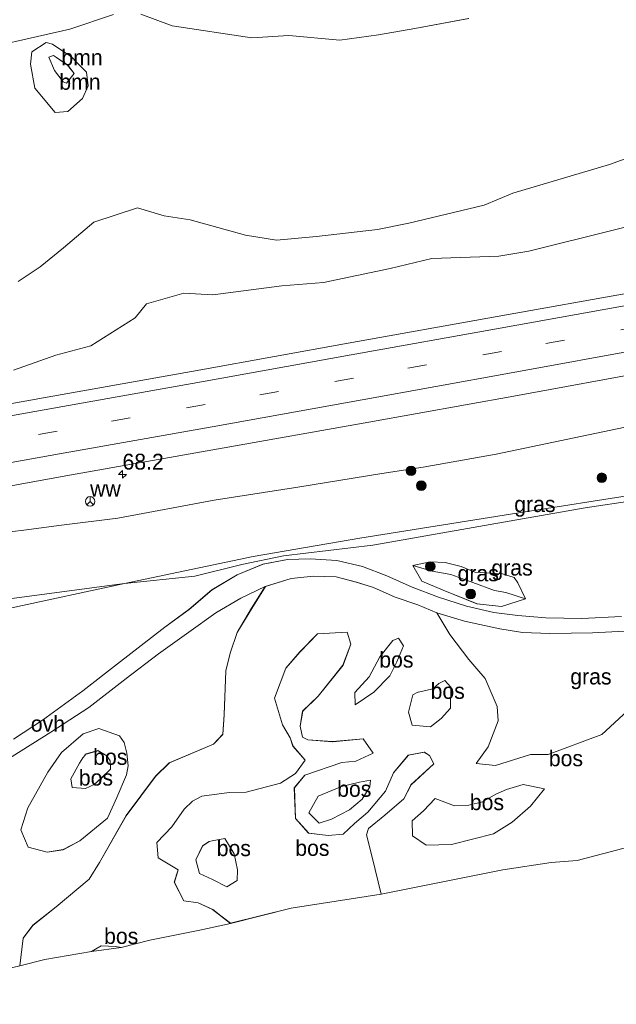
# Model space of a CAD drawing. Header units: millimetres. Extents: x 180000 to 190000, y 466229 to 468626.
# Tile 14 of 202: x 180432 to 180526, y 467572 to 467727. Entities that reach past the tile are written whole.
import ezdxf
from ezdxf.enums import TextEntityAlignment as Align

# ---------------------------------------------------------------- set-up
doc = ezdxf.new("R2010")
doc.units = ezdxf.units.MM
doc.linetypes.add('39strp', pattern=[12, 3, -9])
for name, color, linetype, lineweight in [('af-bs-rasterhekwerk', 8, 'hekwerk', 18), ('as-bs-kilometr', 13, 'Continuous', 18), ('bp-b5-boom', 93, 'Continuous', 18), ('bp-b5-bos', 93, 'Continuous', 18), ('bp-b5-grasland', 93, 'Continuous', 18), ('bp-bs-boom', 93, 'Continuous', 18), ('bw-bs-rona', 8, 'Continuous', 18), ('gw-bs-kruinlijn', 93, 'Continuous', 18), ('gw-bs-teenlijn', 93, 'Continuous', 18), ('kd-bs-opnamedtmgrens', 173, 'Continuous', 18), ('mk-bs-39streep 0.15', 8, '39strp', 18), ('mk-bs-streep 0.15', 8, 'Continuous', 18), ('vh-b5-verh_soort', 8, 'Continuous', 18)]:
    doc.layers.add(name, color=color, linetype=linetype, lineweight=lineweight)
doc.styles.add('rtw_iso', font='iso-rtw.shx')
doc.linetypes.add('hekwerk', pattern='A,7,-1.5,[1,RTW.shx,S=0.75,R=0,X=0,Y=0],-1.5', length=10)

# ---------------------------------------------------------------- blocks, each defined once
blk = doc.blocks.new('wegwijzer')
for q in [(-0.53, -0.53), (0, 0.75), (0.53, -0.53)]:
    blk.add_line((0, 0), q)
blk.add_circle((0, 0), 0.75)
blk = doc.blocks.new('dtbattr')
at = {"style": 'rtw_iso'}
blk.add_attdef('TAG', (0.59, 0.87), '', height=2.5, dxfattribs=at)
blk = doc.blocks.new('dtbattr-r')
at = {"style": 'rtw_iso'}
blk.add_attdef('TAG', text='', height=2.5, dxfattribs=at).set_placement((0, 0), align=Align.MIDDLE_CENTER)
blk = doc.blocks.new('d33az_ACAD_1_FMEBLOCK5')
at = {"layer": 'bp-b5-bos'}
for points in [[(51.63, 12.72, 29.71), (51.42, 9.62, 29.72), (49.91, 8.05, 29.7), (42.97, 5.11, 29.29), (40.79, 3, 29.23), (36.18, -3.2, 29.56), (31.95, -10.56, 29.81), (30.34, -13.23, 29.83), (25.16, -17.56, 29.95), (21.44, -20.48, 30.11), (19.93, -22.49, 30.44), (19.39, -26.88, 30.65), (14.28, -28.09, 30.37), (9.94, -28.88, 30.67), (8.55, -27.18, 30.35), (7.19, -24.95, 30.24), (5.58, -23.08, 30.1), (2.07, -23.06, 30.08), (-0.52, -23.31, 30.09), (-2.78, -24.72, 30.08), (-3.24, -28.73, 30.09), (-2.82, -31.43, 30.2), (-10.2, -32.93, 30.09), (-10.74, -30.81, 30.08), (-11.63, -28.32, 30.04), (-13.45, -26.12, 30.02), (-16.93, -25.34, 29.82), (-19.86, -24.53, 29.8), (-23.75, -25.02, 29.84), (-28.17, -25.2, 29.85), (-32.59, -25.98, 29.85), (-36.16, -26.37, 29.94), (-39.76, -27.09, 29.97), (-42.41, -27.06, 29.89), (-46.07, -25.05, 29.88), (-49.43, -23.45, 29.91), (-54.45, -23.74, 29.99), (-56.79, -24.55, 30.04), (-58.1, -18.74, 29.79), (-56.72, -17.31, 29.76), (-54.63, -15.53, 29.76), (-52.17, -13.86, 29.77), (-49.48, -12.58, 29.78), (-46.36, -11.61, 29.79), (-43.06, -10.86, 29.79), (-37.19, -9.82, 29.83), (-33.05, -9.14, 29.82), (-27.81, -8.15, 29.65), (-21.58, -6.82, 29.59), (-14.51, -5.39, 29.45), (-6.02, -3.55, 29.36), (0.2, -1.95, 29.29), (5.32, -0.16, 29.12), (9.32, 1.5, 29.13), (13.7, 3.65, 29.15), (18.2, 6.14, 29.12), (24.3, 9.96, 28.87), (30.26, 13.87, 28.75), (36.19, 18.44, 28.75), (41.29, 22.29, 28.84), (46.03, 25.75, 28.79), (50.3, 28.75, 28.8), (54.25, 31.08, 28.77), (58.1, 32.93, 28.83), (55.94, 29.49, 28.56), (53.66, 25.65, 28.74), (52.55, 22.42, 28.87), (51.9, 19.62, 29.12)], [(19.57, -5.43, 29.37), (20.75, -8.15, 29.48), (23.73, -8.97, 29.43), (26.23, -8.56, 29.48), (28.87, -7.16, 29.47), (33.22, -3.57, 29.44), (34.72, -0.34, 29.42), (36.24, 3.22, 29.3), (36.5, 4.68, 29.35), (36.27, 6.63, 29.22), (35.87, 8.32, 29.02), (35.1, 9.37, 28.88), (31.88, 10.56, 28.82), (29.41, 9.69, 28.9), (25.97, 6.74, 29.03), (23.85, 3.67, 29.14), (20.67, -1.96, 29.24)], [(-3.2, -8.89, 29.3), (-7.96, -7.63, 29.23), (-12.45, -7.63, 29.23), (-15.09, -9.03, 29.45), (-18.35, -11.17, 29.56), (-20.22, -12.92, 29.64), (-19.96, -17.74, 29.97), (-18.53, -20.42, 30.02), (-16.79, -22.73, 30.01), (-13.96, -23.3, 29.9), (-10.26, -21.92, 29.9), (-7.25, -20.69, 29.9), (-3.48, -21.7, 30), (-0.37, -22.69, 30.11), (2.1, -22.61, 30.16), (6.18, -20.84, 29.93), (6.51, -19.57, 29.79), (6.05, -17.3, 29.72), (4.79, -15.74, 29.67), (1.93, -13.17, 29.43), (0.18, -11.43, 29.36)]]:
    blk.add_polyline3d(points, close=True, dxfattribs=at)
blk = doc.blocks.new('d33az_ACAD_1_FMEBLOCK6')
at = {"layer": 'bp-b5-bos'}
for points in [[(-10.96, 24.92, 29.15), (-8.89, 21.54, 29.12), (-5.93, 17.6, 29.31), (-4.64, 16.12, 29.4), (-3.33, 14.59, 29.47), (-1.47, 10.18, 29.24), (-1.28, 7.91, 29.32), (-2.88, 3.81, 29.48), (-4.75, 1.17, 29.53), (-1.7, 0.86, 29.5), (3.79, 2.59, 29.43), (6.57, 2.58, 29.58), (15.05, 5.74, 29.36), (21.84, 11.98, 29.04), (24.4, 14.52, 28.93), (26.92, 16.08, 28.92), (32.19, 16.41, 29.09), (34.77, 15.69, 29.09), (39.24, 17.14, 29.1), (45.69, 18.74, 29.15), (49.66, 19.33, 29.12), (52.66, 19.15, 29.07), (56.63, 16.98, 29.32), (59.28, 14.74, 29.34), (61.94, 13.17, 29.22), (66.74, 10.35, 29.42), (70.41, 8.61, 29.52), (74.7, 4.28, 29.32), (76.69, 1.41, 29.26), (76.41, -0.06, 29.27), (74.09, 0.61, 30.02), (69.41, 1.68, 30.55), (65.23, 1.75, 31.13), (63.03, 1.85, 31.76), (61.27, 2.2, 32.01), (58.4, 3.34, 33.12), (56.58, 3.63, 33.53), (54.51, 3.61, 33.7), (51.78, 5.49, 33.95), (49.29, 7, 34.17), (45.72, 8.15, 34.38), (41.61, 7.92, 34.54), (35.3, 5.84, 35.95), (33.58, 4.45, 36.42), (31.55, 3.09, 35.8), (29.46, 2.22, 35.64), (26.62, 0.6, 35.45), (25.17, -0.91, 35.76), (24.48, -4.31, 36.51), (22.28, -5.71, 36.69), (19.49, -7.92, 36.81), (18.84, -9.4, 36.92), (20, -9.62, 37.41), (20.77, -9.96, 37.79), (22.36, -11.12, 38.18), (19.33, -11.93, 37), (11.17, -14.12, 33.88), (7.05, -14.41, 33.76), (-0.56, -15.57, 32.33), (-19.73, -19.42, 34.23), (-21.16, -13.6, 32.61), (-22.05, -10.08, 32.43), (-21.72, -9.08, 32.33), (-19.17, -6.98, 32.18), (-16.16, -4.37, 32.2), (-15.03, -2.17, 31.85), (-11.42, 1.13, 31.44), (-12.09, 2.45, 31.33), (-12.92, 2.95, 31.26), (-15.45, 2.48, 31.54), (-17.79, -0.3, 32.06), (-19.07, -3.19, 32.32), (-21.85, -6.48, 32.15), (-23.94, -8.3, 32.61), (-25.73, -9.98, 32.88), (-28.09, -10.19, 33.09), (-31.15, -9.78, 33.2), (-33.23, -7.48, 33.13), (-33.41, -2.65, 33.15), (-31.74, -0.66, 33), (-25.94, 1.32, 32.88), (-23.71, 1.53, 32.55), (-20.97, 2.83, 32.24), (-22.55, 5.05, 31.95), (-27.37, 4.62, 31.78), (-31.28, 4.89, 31.74), (-32.14, 5.34, 31.75), (-32.48, 7.08, 31.83), (-32.1, 9.44, 31.91), (-29.66, 11.8, 31.91), (-25.74, 16.67, 31.96), (-24.53, 19.99, 32.02), (-25.1, 21.91, 31.99), (-29.75, 21.6, 32.25), (-32.52, 18.8, 32.35), (-34.76, 16.19, 32.42), (-36.54, 11.47, 32.28), (-35.29, 7.29, 31.73), (-34.08, 5.24, 31.69), (-33.62, 3.91, 32.12), (-31.69, 1.72, 32.78), (-33.23, -0.39, 33.15), (-35.6, -1.9, 33.12), (-40.99, -3.36, 32.59), (-43.68, -3.39, 32.42), (-47.97, -3.96, 32.35), (-49.48, -4.77, 32.45), (-50.79, -6.01, 32.64), (-52.7, -8.82, 32.44), (-55.1, -11.29, 32.24), (-54.89, -13.7, 32.31), (-51.74, -15.6, 32.56), (-52.32, -17.51, 32.67), (-50.82, -20.48, 32.69), (-48.56, -20.8, 32.69), (-46.28, -21.83, 32.68), (-43.46, -24.02, 32.68), (-48.29, -25.08, 31.83), (-56.17, -26.69, 31.84), (-60.7, -27.81, 33.1), (-61.55, -27.64, 33.16), (-63.84, -27.58, 33.38), (-65.37, -28.44, 33.49), (-72.72, -29.72, 31.45), (-76.69, -30.72, 30.65), (-76.15, -26.33, 30.44), (-74.64, -24.33, 30.11), (-70.93, -21.4, 29.95), (-65.75, -17.07, 29.83), (-64.13, -14.4, 29.81), (-59.91, -7.05, 29.56), (-55.29, -0.85, 29.23), (-53.11, 1.27, 29.29), (-46.17, 4.21, 29.7), (-44.66, 5.77, 29.72), (-44.45, 8.87, 29.71), (-44.19, 15.78, 29.12), (-43.54, 18.57, 28.87), (-42.43, 21.81, 28.74), (-40.14, 25.64, 28.56), (-37.98, 29.09, 28.83), (-33.92, 30.33, 28.79), (-30.39, 30.72, 28.79), (-26.85, 30.6, 28.76), (-23.64, 29.79, 28.79), (-20.92, 28.93, 28.86), (-17.55, 27.42, 28.97), (-13.94, 26.18, 29.15)], [(-23.86, 12.38, 30.1), (-23.83, 10.45, 30.07), (-20.87, 12.43, 30.05), (-18.38, 14.98, 29.97), (-17.25, 17.2, 29.94), (-16.2, 19.74, 29.84), (-17, 20.93, 29.84), (-17.87, 20.56, 29.77), (-19.93, 17.98, 29.96), (-21.63, 14.82, 30.11)], [(-14.74, 12, 32.11), (-15.4, 9.27, 32.12), (-14.83, 7.21, 32.11), (-11.94, 6.97, 32.07), (-10.29, 8.26, 32.02), (-8.82, 9.92, 31.98), (-8.73, 13.2, 31.79), (-9.71, 14.27, 31.63), (-10.67, 13.78, 31.64), (-11.6, 12.96, 31.7), (-12.71, 12.68, 31.7), (-13.91, 12.45, 31.7), (-13.98, 12.41, 31.7)], [(-31.12, -6.6, 32.03), (-29.48, -8.21, 32.1), (-27.58, -7.59, 31.91), (-24.7, -6.11, 31.7), (-22.75, -4.43, 31.51), (-21.53, -2.49, 31.48), (-21.39, -1.43, 31.4), (-23.14, -1.75, 31.47), (-25.98, -2.44, 31.61), (-29.66, -3.98, 31.75)], [(-1.65, -3.65, 30.54), (-3.75, -4.85, 30.49), (-5.92, -5.37, 30.54), (-8.18, -5.49, 30.55), (-11.2, -4.32, 30.86), (-13.04, -6.29, 30.93), (-14.84, -7.88, 31.01), (-14.8, -10.22, 31.07), (-12.64, -11.68, 31.06), (-8.64, -11.6, 30.57), (-2.02, -9.9, 30.41), (0.93, -8.09, 30.48), (3.8, -5.54, 30.57), (6, -2.81, 30.75), (2.65, -2.15, 30.63), (0.01, -2.93, 30.62)]]:
    blk.add_polyline3d(points, close=True, dxfattribs=at)
blk = doc.blocks.new('d33az_ACAD_1_FMEBLOCK19')
at = {"layer": 'bp-b5-bos'}
for points in [[(1.98, 5.95, 31.74), (5.89, 5.68, 31.78), (10.71, 6.1, 31.95), (12.3, 3.88, 32.24), (9.55, 2.58, 32.55), (7.32, 2.38, 32.88), (1.53, 0.39, 33), (-0.15, -1.59, 33.15), (0.03, -6.43, 33.13), (2.11, -8.73, 33.2), (5.17, -9.13, 33.09), (7.53, -8.93, 32.88), (9.32, -7.24, 32.61), (11.41, -5.42, 32.15), (14.2, -2.13, 32.32), (15.47, 0.76, 32.06), (17.81, 3.54, 31.54), (20.34, 4, 31.26), (21.18, 3.51, 31.33), (21.84, 2.18, 31.44), (18.23, -1.12, 31.85), (17.1, -3.32, 32.2), (14.09, -5.93, 32.18), (11.54, -8.03, 32.33), (11.21, -9.02, 32.43), (12.1, -12.55, 32.61), (13.54, -18.36, 34.23), (-0.66, -20.58, 34.72), (-10.19, -22.96, 32.68), (-13.02, -20.77, 32.68), (-15.3, -19.74, 32.69), (-17.56, -19.43, 32.69), (-19.06, -16.46, 32.67), (-18.48, -14.55, 32.56), (-21.63, -12.64, 32.31), (-21.84, -10.23, 32.24), (-19.44, -7.76, 32.44), (-17.52, -4.96, 32.64), (-16.22, -3.72, 32.45), (-14.71, -2.91, 32.35), (-10.42, -2.33, 32.42), (-7.73, -2.31, 32.59), (-2.33, -0.85, 33.12), (0.03, 0.67, 33.15), (1.57, 2.77, 32.78), (-0.36, 4.96, 32.12), (-0.82, 6.3, 31.69), (-2.03, 8.34, 31.73), (-3.28, 12.52, 32.28), (-1.5, 17.25, 32.42), (0.74, 19.85, 32.35), (3.51, 22.65, 32.25), (8.16, 22.96, 31.99), (8.74, 21.04, 32.02), (7.52, 17.72, 31.96), (3.6, 12.86, 31.91), (1.16, 10.5, 31.91), (0.79, 8.13, 31.83), (1.13, 6.39, 31.75)], [(-13.07, -16.03, 32.2), (-10.79, -17.22, 32.2), (-9.17, -16.21, 32.25), (-9.1, -14.55, 32.28), (-9.61, -12.02, 32.3), (-11.12, -9.58, 32.32), (-13.08, -9.98, 32.32), (-13.55, -10.07, 32.32), (-14.6, -10.77, 32.3), (-15.67, -12.94, 32.27), (-15.1, -15.11, 32.23)]]:
    blk.add_polyline3d(points, close=True, dxfattribs=at)
blk = doc.blocks.new('d33az_ACAD_1_FMEBLOCK41')
at = {"layer": 'bp-b5-bos'}
for points in [[(7.83, 7.53, 29.02), (8.23, 5.84, 29.22), (8.46, 3.89, 29.35), (8.21, 2.42, 29.3), (6.69, -1.13, 29.42), (5.18, -4.36, 29.44), (0.83, -7.96, 29.47), (-1.81, -9.36, 29.48), (-4.3, -9.76, 29.43), (-7.28, -8.94, 29.48), (-8.46, -6.22, 29.37), (-7.37, -2.75, 29.24), (-4.19, 2.88, 29.14), (-2.06, 5.95, 29.03), (1.38, 8.9, 28.9), (3.85, 9.76, 28.82), (7.07, 8.58, 28.88)], [(-0.38, 0.47, 30.44), (1.72, 0.29, 30.44), (3.09, 0.94, 30.44), (4.27, 1.95, 30.45), (5.67, 3.32, 30.45), (5.6, 4.67, 30.45), (5.07, 5.46, 30.45), (3.65, 6.26, 30.46), (1.69, 5.68, 30.41), (1.66, 5.56, 30.41), (1.3, 5.11, 30.41), (0.8, 4.27, 30.41), (-0.59, 1.8, 30.42)]]:
    blk.add_polyline3d(points, close=True, dxfattribs=at)
blk = doc.blocks.new('d33az_ACAD_1_FMEBLOCK42')
at = {"layer": 'bp-b5-grasland'}
for points in [[(-25.9, -6.81, 29.27), (-32.14, -7.13, 29.32), (-37.83, -7.03, 29.36), (-42.22, -6.68, 29.27), (-46, -6.16, 29.23), (-50.3, -5.18, 29.16), (-54.74, -3.76, 29.17), (-58.91, -2.19, 29.16), (-62.9, -0.41, 28.97), (-66.7, 1.05, 28.92), (-70.78, 1.99, 28.9), (-74.95, 2.3, 28.88), (-78.56, 2.16, 28.87), (-82.4, 1.43, 28.87), (-86.48, -0.24, 28.86), (-90.44, -2.62, 28.83), (-94.06, -5.69, 28.78), (-97.87, -8.51, 28.72), (-101.59, -11.4, 28.71), (-105.35, -14.26, 28.66), (-110.79, -18.51, 28.76), (-117.17, -23.16, 28.8), (-121.73, -26.15, 28.94)], [(-122.22, -5.48, 28.67), (-104.23, -1.63, 28.81), (-93.13, -0.44, 28.67), (-85.72, 1.37, 28.68), (-79.16, 2.76, 28.73), (-65.09, 4.41, 28.7), (-47.49, 7.53, 29.03), (-31.64, 10.31, 29.22), (-23.89, 11.47, 29.06), (-16.41, 12.1, 29.01), (-9.95, 12.78, 29.02), (-3.95, 13.59, 29.23), (5.7, 15.5, 29.18), (14.98, 17.19, 29.1), (21.63, 19.45, 29.22), (45.63, 23.19, 29.33), (68.66, 26.65, 29.39), (87.78, 29.73, 28.97)]]:
    blk.add_polyline3d(points, dxfattribs=at)
blk.add_polyline3d([(-48.67, -4.83, 29.28), (-44.83, -5.23, 29.42), (-41.03, -4.02, 29.55), (-42.22, -1.53, 29.5), (-42.82, -0.66, 29.49), (-44.65, -0.11, 29.52), (-49.02, 0.15, 29.35), (-51.19, 1.06, 29.2), (-53.66, 1.69, 29.08), (-56.07, 1.8, 29), (-58.77, 1.22, 28.97), (-57.35, -1.25, 29.19), (-54.02, -2.67, 29.19)], close=True, dxfattribs=at)
blk = doc.blocks.new('d33az_ACAD_1_FMEBLOCK134')
at = {"layer": 'bp-b5-boom'}
for points in [[(3.64, -14.48, 28.92), (-1.47, -16.28, 28.82), (-16.72, -20.79, 28.76), (-21.21, -22.71, 28.79), (-33.09, -25.54, 28.79), (-38.06, -26.52, 28.78), (-47.63, -27.63, 28.74), (-53.94, -28.24, 28.7), (-58.85, -27.46, 28.67), (-67.54, -25.03, 28.58), (-71.65, -24.4, 28.55), (-75.85, -23.12, 28.5), (-82.75, -25.41, 28.46), (-87.52, -29.44, 28.4), (-91.2, -32.45, 28.54), (-94.67, -34.74, 28.62)], [(-100.22, 1.93, 28.54), (-90.47, 4.13, 28.65), (-86.55, 5.02, 28.72), (-79.66, 7.35, 28.62)], [(-75.34, 7.4, 28.68), (-70.39, 5.54, 28.7), (-57.82, 3.67, 28.75), (-51.99, 4.06, 28.82), (-43.97, 3.28, 28.82), (-37.9, 4.13, 28.85), (-32.18, 5.13, 28.82), (-23.68, 6.7, 28.83)]]:
    blk.add_polyline3d(points, dxfattribs=at)
blk.add_polyline3d([(-92.73, -0.46, 28.59), (-92.04, -4.27, 28.57), (-88.84, -8.11, 28.51), (-86.86, -7.96, 28.52), (-84.54, -5.9, 28.52), (-83.65, -3.87, 28.51), (-83.89, -1.74, 28.5), (-85.44, -0.23, 28.5), (-86.29, 0.67, 28.5), (-87.63, 1.57, 28.51), (-89.25, 2.65, 28.51), (-90.28, 2.91, 28.57), (-92.54, 1.48, 28.57)], close=True, dxfattribs=at)
blk = doc.blocks.new('d33az_ACAD_1_FMEBLOCK136')
at = {"layer": 'bp-b5-boom'}
for points in [[(0.56, 4.17, 28.51), (1.9, 3.27, 28.5), (2.75, 2.37, 28.5), (4.3, 0.86, 28.5), (4.54, -1.27, 28.51), (3.65, -3.3, 28.52), (1.32, -5.36, 28.52), (-0.66, -5.51, 28.51), (-3.85, -1.67, 28.57), (-4.54, 2.14, 28.59), (-4.35, 4.08, 28.57), (-2.09, 5.51, 28.57), (-1.06, 5.25, 28.51)], [(0.61, -0.64, 29.05), (1.13, -0.86, 29.06), (2.33, 0.64, 28.98), (1.31, 1.98, 28.94), (-0.43, 3.16, 28.91), (-0.9, 3.51, 28.92), (-1.67, 3.23, 28.89), (-0.78, 1.11, 29.01)]]:
    blk.add_polyline3d(points, close=True, dxfattribs=at)
blk = doc.blocks.new('boom')
blk.add_hatch(color=256).paths.add_polyline_path([(-0.75, 0, 1), (0.75, 0, 1)])
blk.add_circle((0, 0), 0.75)
blk = doc.blocks.new('hecto')
for p, q in [((0, 0.625), (-0.625, 0)), ((0, -0.625), (0, 0.625)), ((-0.625, 0), (0.625, 0)), ((0.625, 0), (0, -0.625))]:
    blk.add_line(p, q)

msp = doc.modelspace()

# ---------------------------------------------------------------- linework, layer by layer
at = {"layer": 'af-bs-rasterhekwerk'}
msp.add_polyline3d([(180724.87, 467682.72, 29.44), (180715.76, 467681.26, 29.55), (180700.52, 467678.96, 29.53), (180677.26, 467675.36, 29.58), (180651.81, 467671.52, 29.5), (180644.9, 467670.43, 29.11), (180640.87, 467669.88, 28.97), (180621.74, 467666.79, 29.39), (180598.71, 467663.34, 29.33), (180574.72, 467659.59, 29.22), (180552.96, 467656.27, 29.41), (180530.77, 467652.76, 29.16), (180509.99, 467649.51, 29.33), (180485.96, 467645.67, 28.81), (180469.11, 467642.78, 28.74), (180448.85, 467638.51, 28.81), (180430.86, 467634.66, 28.67), (180413.99, 467631.33, 28.48), (180391.45, 467626.5, 28.42), (180371.74, 467622.25, 28.61), (180358.03, 467619.34, 29.48), (180355.11, 467618.75, 29.59)], dxfattribs=at)
at = {"layer": 'bp-b5-boom'}
for points in [[(180503.1, 467727.58, 28.83), (180494.59, 467726.01, 28.82), (180488.87, 467725.01, 28.85), (180482.8, 467724.16, 28.82), (180474.78, 467724.94, 28.82), (180468.95, 467724.55, 28.75), (180456.38, 467726.42, 28.7), (180451.44, 467728.28, 28.68)], [(180447.11, 467728.23, 28.62), (180440.22, 467725.9, 28.72), (180436.3, 467725.01, 28.65), (180426.55, 467722.81, 28.54)], [(180432.1, 467686.14, 28.62), (180435.57, 467688.43, 28.54), (180439.25, 467691.44, 28.4), (180444.02, 467695.47, 28.46), (180450.92, 467697.76, 28.5), (180455.12, 467696.48, 28.55), (180459.23, 467695.85, 28.58), (180467.92, 467693.42, 28.67), (180472.83, 467692.64, 28.7), (180479.14, 467693.25, 28.74), (180488.71, 467694.36, 28.78), (180493.68, 467695.34, 28.79), (180505.56, 467698.17, 28.79), (180510.05, 467700.09, 28.76), (180525.3, 467704.6, 28.82), (180530.41, 467706.4, 28.92)], [(180541.09, 467697.99, 29.75), (180525.89, 467694.23, 29.73), (180512.56, 467690.9, 29.83), (180507.87, 467690.15, 29.79), (180497.31, 467689.75, 29.66), (180490.71, 467688.2, 29.62), (180480.2, 467686, 29.61), (180473.67, 467685.44, 29.63), (180462.76, 467684.05, 29.69), (180458.21, 467684.29, 29.67), (180452.32, 467682.62, 29.67), (180450.54, 467680.41, 29.73), (180443.56, 467676, 29.69), (180438.05, 467674.51, 29.69), (180431.35, 467672.15, 29.72)]]:
    msp.add_polyline3d(points, dxfattribs=at)
msp.add_polyline3d([(180440.91, 467718.92, 28.98), (180439.71, 467717.43, 29.06), (180439.2, 467717.64, 29.05), (180437.8, 467719.39, 29.01), (180436.92, 467721.51, 28.89), (180437.68, 467721.79, 28.92), (180438.15, 467721.44, 28.91), (180439.9, 467720.26, 28.94)], close=True, dxfattribs=at)
at = {"layer": 'bp-b5-bos'}
for points in [[(180488.17, 467621.41, 30.05), (180485.2, 467619.43, 30.07), (180485.18, 467621.36, 30.1), (180487.4, 467623.8, 30.11), (180489.1, 467626.96, 29.96), (180491.17, 467629.54, 29.77), (180492.03, 467629.91, 29.84), (180492.84, 467628.72, 29.84), (180491.78, 467626.18, 29.94), (180490.65, 467623.96, 29.97)], [(180498.74, 467617.24, 32.02), (180497.1, 467615.95, 32.07), (180494.2, 467616.19, 32.11), (180493.63, 467618.25, 32.12), (180494.29, 467620.98, 32.11), (180495.06, 467621.39, 31.7), (180495.12, 467621.43, 31.7), (180496.33, 467621.66, 31.7), (180497.44, 467621.95, 31.7), (180498.37, 467622.76, 31.64), (180499.33, 467623.25, 31.63), (180500.3, 467622.18, 31.79), (180500.21, 467618.9, 31.98)], [(180444.08, 467606.87, 30.44), (180442.7, 467606.22, 30.44), (180440.6, 467606.4, 30.44), (180440.4, 467607.73, 30.42), (180441.79, 467610.2, 30.41), (180442.28, 467611.04, 30.41), (180442.65, 467611.48, 30.41), (180442.68, 467611.6, 30.41), (180444.64, 467612.18, 30.46), (180446.05, 467611.39, 30.45), (180446.59, 467610.6, 30.45), (180446.66, 467609.25, 30.45), (180445.26, 467607.88, 30.45)], [(180481.46, 467601.39, 31.91), (180479.55, 467600.77, 32.1), (180477.92, 467602.38, 32.03), (180479.38, 467605, 31.75), (180483.06, 467606.54, 31.61), (180485.9, 467607.23, 31.47), (180487.64, 467607.55, 31.4), (180487.51, 467606.49, 31.48), (180486.29, 467604.55, 31.51), (180484.34, 467602.87, 31.7)], [(180515.04, 467606.17, 30.75), (180512.84, 467603.44, 30.57), (180509.96, 467600.89, 30.48), (180507.02, 467599.08, 30.41), (180500.39, 467597.38, 30.57), (180496.4, 467597.3, 31.06), (180494.24, 467598.76, 31.07), (180494.2, 467601.1, 31.01), (180496, 467602.69, 30.93), (180497.84, 467604.66, 30.86), (180500.85, 467603.49, 30.55), (180503.11, 467603.61, 30.54), (180505.29, 467604.13, 30.49), (180507.38, 467605.33, 30.54), (180509.05, 467606.05, 30.62), (180511.69, 467606.83, 30.63)], [(180466.61, 467591.71, 32.25), (180464.99, 467590.7, 32.2), (180462.71, 467591.89, 32.2), (180460.67, 467592.82, 32.23), (180460.11, 467594.99, 32.27), (180461.18, 467597.16, 32.3), (180462.22, 467597.85, 32.32), (180462.69, 467597.95, 32.32), (180464.65, 467598.34, 32.32), (180466.16, 467595.9, 32.3), (180466.67, 467593.38, 32.28)], [(180448.34, 467581.17, 33.1), (180443.67, 467580.54, 33.49), (180445.2, 467581.4, 33.38), (180447.48, 467581.34, 33.16)]]:
    msp.add_polyline3d(points, close=True, dxfattribs=at)
at = {"layer": 'bp-b5-grasland'}
for points in [[(180649.18, 467706.41, 31.14), (180622.86, 467701.59, 31.03), (180599.18, 467697.29, 30.9), (180576.28, 467693.09, 30.8), (180552.8, 467688.82, 30.7), (180529.37, 467684.49, 30.57), (180507.61, 467680.6, 30.45), (180484.11, 467676.4, 30.38), (180460.89, 467672.22, 30.25), (180437.56, 467668.06, 30.16), (180414.04, 467663.84, 30.04)], [(180431.35, 467672.15, 29.72), (180438.05, 467674.51, 29.69), (180443.56, 467676, 29.69), (180450.54, 467680.41, 29.73), (180452.32, 467682.62, 29.67), (180458.21, 467684.29, 29.67), (180462.76, 467684.05, 29.69), (180473.67, 467685.44, 29.63), (180480.2, 467686, 29.61), (180490.71, 467688.2, 29.62), (180497.31, 467689.75, 29.66), (180507.87, 467690.15, 29.79), (180512.56, 467690.9, 29.83), (180525.89, 467694.23, 29.73), (180541.09, 467697.99, 29.75)], [(180424.28, 467645.88, 30.07), (180432.98, 467646.96, 30.08), (180438.95, 467647.74, 30.09), (180447.78, 467648.82, 30.1), (180462.99, 467651.66, 30.08), (180476.16, 467653.71, 30.21), (180489.4, 467655.85, 30.35), (180495.95, 467656.86, 30.41), (180507.41, 467658.93, 30.5), (180528.74, 467663.4, 30.59), (180545.63, 467666.65, 30.76), (180556.52, 467668.36, 30.83), (180592.94, 467675.99, 30.83), (180629.36, 467682.93, 30.97), (180703.55, 467696.57, 31.36)], [(180703.55, 467696.57, 31.36), (180629.36, 467682.93, 30.97), (180592.94, 467675.99, 30.83), (180556.52, 467668.36, 30.83), (180545.63, 467666.65, 30.76), (180528.74, 467663.4, 30.59), (180507.41, 467658.93, 30.5), (180495.95, 467656.86, 30.41), (180489.4, 467655.85, 30.35), (180476.16, 467653.71, 30.21), (180462.99, 467651.66, 30.08), (180447.78, 467648.82, 30.1), (180438.95, 467647.74, 30.09), (180432.98, 467646.96, 30.08), (180424.28, 467645.88, 30.07)], [(180416.82, 467651.35, 30.26), (180440.21, 467655.6, 30.41), (180463.68, 467659.78, 30.48), (180487.36, 467663.96, 30.62), (180510.2, 467668.06, 30.69), (180532.52, 467672.15, 30.77), (180554.98, 467676.29, 30.92), (180562.71, 467677.53, 30.94), (180579.55, 467680.7, 31.02), (180601.82, 467684.73, 31.08), (180625.66, 467689.06, 31.21), (180649.76, 467693.52, 31.3)], [(180640.88, 467671.4, 29.13), (180637.79, 467671.12, 29.21), (180631.89, 467670.28, 29.31), (180626.56, 467669.45, 29.43), (180622.9, 467669.28, 29.44), (180613.87, 467667.37, 29.49), (180610.02, 467666.61, 29.44), (180603.81, 467665.86, 29.35), (180599.75, 467665.59, 29.32), (180596.78, 467665.55, 29.38), (180593.42, 467665.4, 29.44), (180590.14, 467664.87, 29.44), (180584.38, 467662.61, 29.31), (180580.3, 467661.64, 29.23), (180574.72, 467659.59, 29.22), (180552.96, 467656.27, 29.41), (180530.77, 467652.76, 29.16), (180509.99, 467649.51, 29.33), (180485.96, 467645.67, 28.81), (180469.11, 467642.78, 28.74), (180448.85, 467638.51, 28.81), (180430.3, 467636.09, 28.65)]]:
    msp.add_polyline3d(points, dxfattribs=at)
for points in [[(180459.95, 467639.71, 28.67), (180448.85, 467638.51, 28.81), (180469.11, 467642.78, 28.74), (180485.96, 467645.67, 28.81), (180509.99, 467649.51, 29.33), (180530.77, 467652.76, 29.16), (180552.96, 467656.27, 29.41), (180574.72, 467659.59, 29.22), (180568.06, 467657.34, 29.1), (180558.79, 467655.65, 29.18), (180549.13, 467653.74, 29.23), (180543.13, 467652.92, 29.02), (180536.67, 467652.25, 29.01), (180529.19, 467651.62, 29.06), (180521.45, 467650.46, 29.22), (180505.59, 467647.68, 29.03), (180488, 467644.56, 28.7), (180473.92, 467642.91, 28.73), (180467.37, 467641.52, 28.68)], [(180510.86, 467638.62, 29.5), (180512.05, 467636.13, 29.55), (180508.98, 467637.1, 29.92), (180507.18, 467637.42, 30.18), (180503.73, 467638.69, 30.27), (180500.27, 467639.97, 30.15), (180497.35, 467640.5, 29.64), (180494.31, 467641.37, 28.97), (180497.01, 467641.95, 29), (180499.42, 467641.84, 29.08), (180501.89, 467641.21, 29.2), (180504.06, 467640.3, 29.35), (180508.43, 467640.04, 29.52), (180510.27, 467639.49, 29.49)], [(180512.05, 467636.13, 29.55), (180508.26, 467634.92, 29.42), (180504.42, 467635.31, 29.28), (180499.06, 467637.48, 29.19), (180495.73, 467638.9, 29.19), (180494.31, 467641.37, 28.97), (180497.35, 467640.5, 29.64), (180500.27, 467639.97, 30.15), (180503.73, 467638.69, 30.27), (180507.18, 467637.42, 30.18), (180508.98, 467637.1, 29.92)], [(180413.99, 467631.33, 28.48), (180391.45, 467626.5, 28.42), (180371.74, 467622.25, 28.61), (180367.74, 467623.73, 28.78), (180363.22, 467625.67, 29.05), (180360.71, 467627.63, 29.01), (180367.12, 467627.29, 28.94), (180375.65, 467628.15, 28.64), (180382.07, 467628.43, 28.38), (180392.14, 467629.18, 28.58), (180399.03, 467630.37, 28.56), (180415.73, 467633.33, 28.52), (180430.3, 467636.09, 28.65), (180448.85, 467638.51, 28.81), (180430.86, 467634.66, 28.67)], [(180511.6, 467630.79, 29.28), (180515.87, 467630.68, 29.39), (180522.61, 467630.75, 29.35), (180531.79, 467631.21, 29.29), (180540.08, 467631.79, 29.31), (180541.22, 467625.39, 29.09), (180535.95, 467625.06, 28.92), (180533.43, 467623.5, 28.93), (180530.88, 467620.96, 29.04), (180524.08, 467614.72, 29.36), (180515.61, 467611.56, 29.58), (180512.82, 467611.57, 29.43), (180507.33, 467609.84, 29.5), (180504.29, 467610.15, 29.53), (180506.16, 467612.79, 29.48), (180507.76, 467616.89, 29.32), (180507.57, 467619.16, 29.24), (180505.71, 467623.57, 29.47), (180504.39, 467625.1, 29.4), (180503.1, 467626.58, 29.31), (180500.14, 467630.52, 29.12), (180498.07, 467633.9, 29.15), (180502.44, 467632.61, 29.24), (180507.99, 467631.39, 29.31)]]:
    msp.add_polyline3d(points, close=True, dxfattribs=at)
at = {"layer": 'gw-bs-kruinlijn'}
for points in [[(180439.71, 467717.43, 29.06), (180439.2, 467717.64, 29.05), (180437.8, 467719.39, 29.01), (180436.92, 467721.51, 28.89), (180437.68, 467721.79, 28.92), (180438.15, 467721.44, 28.91), (180439.9, 467720.26, 28.94), (180440.91, 467718.92, 28.98), (180439.71, 467717.43, 29.06)], [(180438.95, 467647.74, 30.09), (180447.78, 467648.82, 30.1), (180462.99, 467651.66, 30.08), (180476.16, 467653.71, 30.21), (180489.4, 467655.85, 30.35), (180495.95, 467656.86, 30.41), (180507.41, 467658.93, 30.5), (180528.74, 467663.4, 30.59), (180545.63, 467666.65, 30.76), (180556.52, 467668.36, 30.83), (180592.94, 467675.99, 30.83), (180629.36, 467682.93, 30.97), (180703.55, 467696.57, 31.36), (180721.46, 467700.22, 31.5)], [(180541.09, 467697.99, 29.75), (180525.89, 467694.23, 29.73), (180512.56, 467690.9, 29.83), (180507.87, 467690.15, 29.79), (180497.31, 467689.75, 29.66), (180490.71, 467688.2, 29.62), (180480.2, 467686, 29.61), (180473.67, 467685.44, 29.63), (180462.76, 467684.05, 29.69), (180458.21, 467684.29, 29.67), (180452.32, 467682.62, 29.67), (180450.54, 467680.41, 29.73), (180443.56, 467676, 29.69), (180438.05, 467674.51, 29.69), (180431.35, 467672.15, 29.72)], [(180352.71, 467633.1, 29.85), (180361.32, 467634.64, 29.85), (180385.62, 467639.49, 29.86), (180398.88, 467641.99, 30.05), (180414.43, 467644.83, 30.09), (180424.28, 467645.88, 30.07), (180432.98, 467646.96, 30.08), (180438.95, 467647.74, 30.09)], [(180494.31, 467641.37, 28.97), (180497.35, 467640.5, 29.64), (180500.27, 467639.97, 30.15), (180503.73, 467638.69, 30.27), (180507.18, 467637.42, 30.18), (180508.98, 467637.1, 29.92), (180512.05, 467636.13, 29.55)], [(180489.31, 467589.56, 34.23), (180487.88, 467595.38, 32.61), (180486.98, 467598.9, 32.43), (180487.31, 467599.9, 32.33), (180489.87, 467602, 32.18), (180492.87, 467604.61, 32.2), (180494, 467606.81, 31.85), (180497.61, 467610.11, 31.44), (180496.95, 467611.43, 31.33), (180496.11, 467611.93, 31.26), (180493.58, 467611.46, 31.54), (180491.25, 467608.68, 32.06), (180489.97, 467605.79, 32.32), (180487.18, 467602.5, 32.15), (180485.09, 467600.68, 32.61), (180483.31, 467599, 32.88), (180480.94, 467598.79, 33.09), (180477.88, 467599.2, 33.2), (180475.8, 467601.5, 33.13), (180475.63, 467606.33, 33.15), (180477.3, 467608.32, 33), (180483.1, 467610.3, 32.88), (180485.32, 467610.51, 32.55), (180488.07, 467611.81, 32.24), (180486.48, 467614.03, 31.95), (180481.66, 467613.6, 31.78), (180477.75, 467613.87, 31.74), (180476.9, 467614.32, 31.75), (180476.56, 467616.06, 31.83), (180476.93, 467618.42, 31.91), (180479.38, 467620.78, 31.91), (180483.3, 467625.65, 31.96), (180484.51, 467628.97, 32.02), (180483.94, 467630.89, 31.99), (180479.29, 467630.58, 32.25), (180476.52, 467627.78, 32.35), (180474.27, 467625.17, 32.42), (180472.49, 467620.45, 32.28), (180473.74, 467616.27, 31.73), (180474.96, 467614.22, 31.69), (180475.42, 467612.89, 32.12), (180477.35, 467610.7, 32.78), (180475.81, 467608.59, 33.15), (180473.44, 467607.08, 33.12), (180468.04, 467605.62, 32.59), (180465.35, 467605.59, 32.42), (180461.07, 467605.02, 32.35), (180459.56, 467604.21, 32.45), (180458.25, 467602.97, 32.64), (180456.34, 467600.16, 32.44), (180453.93, 467597.69, 32.24), (180454.14, 467595.29, 32.31), (180457.3, 467593.38, 32.56), (180456.72, 467591.47, 32.67), (180458.21, 467588.5, 32.69), (180460.47, 467588.18, 32.69), (180462.75, 467587.15, 32.68), (180465.58, 467584.96, 32.68)], [(180497.1, 467615.95, 32.07), (180494.2, 467616.19, 32.11), (180493.63, 467618.25, 32.12), (180494.29, 467620.98, 32.11), (180495.06, 467621.39, 31.7), (180495.12, 467621.43, 31.7), (180496.33, 467621.66, 31.7), (180497.44, 467621.95, 31.7), (180498.37, 467622.76, 31.64), (180499.33, 467623.25, 31.63), (180500.3, 467622.18, 31.79), (180500.21, 467618.9, 31.98), (180498.74, 467617.24, 32.02), (180497.1, 467615.95, 32.07)], [(180444.64, 467612.18, 30.46), (180442.68, 467611.6, 30.41), (180442.65, 467611.48, 30.41), (180442.28, 467611.04, 30.41), (180441.79, 467610.2, 30.41), (180440.4, 467607.73, 30.42), (180440.6, 467606.4, 30.44), (180442.7, 467606.22, 30.44), (180444.08, 467606.87, 30.44), (180445.26, 467607.88, 30.45), (180446.66, 467609.25, 30.45), (180446.59, 467610.6, 30.45), (180446.05, 467611.39, 30.45), (180444.64, 467612.18, 30.46)], [(180515.04, 467606.17, 30.75), (180511.69, 467606.83, 30.63), (180509.05, 467606.05, 30.62), (180507.38, 467605.33, 30.54), (180505.29, 467604.13, 30.49), (180503.11, 467603.61, 30.54), (180500.85, 467603.49, 30.55), (180497.84, 467604.66, 30.86)], [(180448.34, 467581.17, 33.1), (180447.48, 467581.34, 33.16), (180445.2, 467581.4, 33.38), (180443.67, 467580.54, 33.49)]]:
    msp.add_polyline3d(points, dxfattribs=at)
at = {"layer": 'gw-bs-teenlijn'}
for points in [[(180451.44, 467728.28, 28.68), (180456.38, 467726.42, 28.7), (180468.95, 467724.55, 28.75), (180474.78, 467724.94, 28.82), (180482.8, 467724.16, 28.82), (180488.87, 467725.01, 28.85), (180494.59, 467726.01, 28.82), (180503.1, 467727.58, 28.83)], [(180377.71, 467718.13, 28.7), (180385.06, 467717.07, 28.38), (180391.5, 467717.26, 28.37), (180397.12, 467718.75, 28.4), (180404.26, 467719.36, 28.44), (180413.03, 467719.7, 28.45), (180418.15, 467721.02, 28.47), (180426.55, 467722.81, 28.54), (180436.3, 467725.01, 28.65), (180440.22, 467725.9, 28.72), (180447.11, 467728.23, 28.62)], [(180437.93, 467712.77, 28.51), (180434.73, 467716.61, 28.57), (180434.04, 467720.42, 28.59), (180434.23, 467722.36, 28.57), (180436.49, 467723.79, 28.57), (180437.52, 467723.54, 28.51), (180439.14, 467722.45, 28.51), (180440.48, 467721.55, 28.5), (180441.33, 467720.65, 28.5), (180442.88, 467719.14, 28.5), (180443.12, 467717.01, 28.51), (180442.24, 467714.98, 28.52), (180439.91, 467712.92, 28.52), (180437.93, 467712.77, 28.51)], [(180530.41, 467706.4, 28.92), (180525.3, 467704.6, 28.82), (180510.05, 467700.09, 28.76), (180505.56, 467698.17, 28.79), (180493.68, 467695.34, 28.79), (180488.71, 467694.36, 28.78), (180479.14, 467693.25, 28.74), (180472.83, 467692.64, 28.7), (180467.92, 467693.42, 28.67), (180459.23, 467695.85, 28.58), (180455.12, 467696.48, 28.55), (180450.92, 467697.76, 28.5), (180444.02, 467695.47, 28.46), (180439.25, 467691.44, 28.4), (180435.57, 467688.43, 28.54), (180432.1, 467686.14, 28.62)], [(180430.3, 467636.09, 28.65), (180448.85, 467638.51, 28.81), (180459.95, 467639.71, 28.67), (180467.37, 467641.52, 28.68), (180473.92, 467642.91, 28.73), (180488, 467644.56, 28.7), (180505.59, 467647.68, 29.03), (180521.45, 467650.46, 29.22), (180529.19, 467651.62, 29.06)], [(180497.01, 467641.95, 29), (180494.31, 467641.37, 28.97), (180495.73, 467638.9, 29.19), (180499.06, 467637.48, 29.19), (180504.42, 467635.31, 29.28), (180508.26, 467634.92, 29.42), (180512.05, 467636.13, 29.55), (180510.86, 467638.62, 29.5), (180510.27, 467639.49, 29.49), (180508.43, 467640.04, 29.52), (180504.06, 467640.3, 29.35), (180501.89, 467641.21, 29.2), (180499.42, 467641.84, 29.08), (180497.01, 467641.95, 29)], [(180471.05, 467638.07, 28.83), (180468.89, 467634.62, 28.56), (180466.61, 467630.79, 28.74), (180465.5, 467627.55, 28.87), (180464.85, 467624.76, 29.12), (180464.58, 467617.85, 29.71), (180464.37, 467614.75, 29.72), (180462.86, 467613.19, 29.7), (180455.92, 467610.25, 29.29), (180453.74, 467608.13, 29.23), (180449.13, 467601.93, 29.56), (180444.9, 467594.58, 29.81), (180443.29, 467591.91, 29.83), (180438.11, 467587.58, 29.95), (180434.39, 467584.65, 30.11), (180432.88, 467582.65, 30.44), (180432.34, 467578.26, 30.65)], [(180498.07, 467633.9, 29.15), (180500.14, 467630.52, 29.12), (180503.1, 467626.58, 29.31), (180504.39, 467625.1, 29.4), (180505.71, 467623.57, 29.47), (180507.57, 467619.16, 29.24), (180507.76, 467616.89, 29.32), (180506.16, 467612.79, 29.48), (180504.29, 467610.15, 29.53), (180507.33, 467609.84, 29.5), (180512.82, 467611.57, 29.43), (180515.61, 467611.56, 29.58), (180524.08, 467614.72, 29.36), (180530.88, 467620.96, 29.04)], [(180485.2, 467619.43, 30.07), (180485.18, 467621.36, 30.1), (180487.4, 467623.8, 30.11), (180489.1, 467626.96, 29.96), (180491.17, 467629.54, 29.77), (180492.03, 467629.91, 29.84), (180492.84, 467628.72, 29.84), (180491.78, 467626.18, 29.94), (180490.65, 467623.96, 29.97), (180488.17, 467621.41, 30.05), (180485.2, 467619.43, 30.07)], [(180444.83, 467615.69, 28.82), (180442.36, 467614.83, 28.9), (180438.92, 467611.87, 29.03), (180436.8, 467608.8, 29.14), (180433.62, 467603.17, 29.24), (180432.52, 467599.71, 29.37), (180433.7, 467596.99, 29.48), (180436.68, 467596.16, 29.43), (180439.18, 467596.57, 29.48), (180441.82, 467597.97, 29.47), (180446.17, 467601.57, 29.44), (180447.67, 467604.8, 29.42), (180449.19, 467608.35, 29.3), (180449.45, 467609.82, 29.35), (180449.22, 467611.77, 29.22), (180448.82, 467613.45, 29.02), (180448.05, 467614.51, 28.88), (180444.83, 467615.69, 28.82)], [(180479.55, 467600.77, 32.1), (180477.92, 467602.38, 32.03), (180479.38, 467605, 31.75), (180483.06, 467606.54, 31.61), (180485.9, 467607.23, 31.47), (180487.64, 467607.55, 31.4), (180487.51, 467606.49, 31.48), (180486.29, 467604.55, 31.51), (180484.34, 467602.87, 31.7), (180481.46, 467601.39, 31.91), (180479.55, 467600.77, 32.1)], [(180497.84, 467604.66, 30.86), (180496, 467602.69, 30.93), (180494.2, 467601.1, 31.01), (180494.24, 467598.76, 31.07), (180496.4, 467597.3, 31.06), (180500.39, 467597.38, 30.57), (180507.02, 467599.08, 30.41), (180509.96, 467600.89, 30.48), (180512.84, 467603.44, 30.57), (180515.04, 467606.17, 30.75)], [(180464.65, 467598.34, 32.32), (180462.69, 467597.95, 32.32), (180462.22, 467597.85, 32.32), (180461.18, 467597.16, 32.3), (180460.11, 467594.99, 32.27), (180460.67, 467592.82, 32.23), (180462.71, 467591.89, 32.2), (180464.99, 467590.7, 32.2), (180466.61, 467591.71, 32.25), (180466.67, 467593.38, 32.28), (180466.16, 467595.9, 32.3), (180464.65, 467598.34, 32.32)]]:
    msp.add_polyline3d(points, dxfattribs=at)
at = {"layer": 'kd-bs-opnamedtmgrens'}
msp.add_polyline3d([(180427.23, 467577.05, 30.37), (180432.34, 467578.26, 30.65), (180436.31, 467579.26, 31.45), (180443.67, 467580.54, 33.49), (180448.34, 467581.17, 33.1), (180452.87, 467582.29, 31.84), (180460.75, 467583.9, 31.83), (180465.58, 467584.96, 32.68), (180475.12, 467587.34, 34.72), (180489.31, 467589.56, 34.23), (180508.48, 467593.41, 32.33), (180516.08, 467594.57, 33.76), (180520.21, 467594.86, 33.88), (180528.37, 467597.05, 37)], dxfattribs=at)
at = {"layer": 'mk-bs-39streep 0.15'}
msp.add_polyline3d([(180718.86, 467713.56, 31.61), (180716.7, 467713.16, 31.64), (180693.36, 467708.87, 31.51), (180670, 467704.57, 31.39), (180646.66, 467700.27, 31.28), (180623.26, 467696.02, 31.18), (180599.95, 467691.82, 31.03), (180576.63, 467687.56, 30.93), (180553.29, 467683.27, 30.85), (180530.01, 467679.05, 30.73), (180508.28, 467675.1, 30.64), (180484.94, 467670.92, 30.55), (180461.58, 467666.76, 30.46), (180438.27, 467662.57, 30.33), (180414.89, 467658.36, 30.23), (180391.48, 467654.22, 30.12), (180368.11, 467650.03, 30.01), (180341.55, 467645.22, 29.85)], dxfattribs=at)
at = {"layer": 'mk-bs-streep 0.15'}
for points in [[(180718.15, 467717.18, 31.53), (180716.13, 467716.8, 31.53), (180692.81, 467712.49, 31.42), (180669.69, 467708.28, 31.31), (180646.31, 467703.98, 31.17), (180622.78, 467699.68, 31.09), (180599.6, 467695.41, 30.95), (180576.12, 467691.12, 30.86), (180552.95, 467686.92, 30.78), (180529.38, 467682.64, 30.65), (180508.04, 467678.79, 30.61), (180484.6, 467674.6, 30.45), (180460.97, 467670.35, 30.33), (180437.66, 467666.16, 30.22), (180414.41, 467662.02, 30.15), (180390.95, 467657.8, 30.05), (180367.56, 467653.66, 29.94), (180340.73, 467648.84, 29.75)], [(180719.55, 467710.02, 31.68), (180717.84, 467709.74, 31.69), (180694.64, 467705.44, 31.58), (180671.25, 467701.16, 31.46), (180648.17, 467696.89, 31.3), (180624.41, 467692.58, 31.23), (180601.04, 467688.35, 31.11), (180577.52, 467684.03, 31.01), (180554.54, 467679.81, 30.9), (180531.45, 467675.67, 30.83), (180509.52, 467671.67, 30.73), (180486.32, 467667.51, 30.65), (180462.68, 467663.22, 30.52), (180439.17, 467659.08, 30.41), (180416, 467654.91, 30.27), (180393.06, 467650.84, 30.17), (180371.7, 467647.02, 30.06), (180342.34, 467641.74, 29.91)]]:
    msp.add_polyline3d(points, dxfattribs=at)
at = {"layer": 'vh-b5-verh_soort'}
for points in [[(180414.04, 467663.84, 30.04), (180437.56, 467668.06, 30.16), (180460.89, 467672.22, 30.25), (180484.11, 467676.4, 30.38), (180507.61, 467680.6, 30.45), (180529.37, 467684.49, 30.57), (180552.8, 467688.82, 30.7), (180576.28, 467693.09, 30.8), (180599.18, 467697.29, 30.9), (180622.86, 467701.59, 31.03), (180649.18, 467706.41, 31.14)], [(180649.76, 467693.52, 31.3), (180625.66, 467689.06, 31.21), (180601.82, 467684.73, 31.08), (180579.55, 467680.7, 31.02), (180562.71, 467677.53, 30.94), (180554.98, 467676.29, 30.92), (180532.52, 467672.15, 30.77), (180510.2, 467668.06, 30.69), (180487.36, 467663.96, 30.62), (180463.68, 467659.78, 30.48), (180440.21, 467655.6, 30.41), (180416.82, 467651.35, 30.26)], [(180431.36, 467614, 28.94), (180435.91, 467616.98, 28.8), (180442.29, 467621.64, 28.76), (180447.73, 467625.89, 28.66), (180451.49, 467628.75, 28.71), (180455.21, 467631.64, 28.72), (180459.03, 467634.46, 28.78), (180462.65, 467637.53, 28.83), (180466.6, 467639.9, 28.86), (180470.69, 467641.57, 28.87), (180474.52, 467642.31, 28.87), (180478.13, 467642.45, 28.88), (180482.3, 467642.14, 28.9), (180486.38, 467641.2, 28.92), (180490.18, 467639.74, 28.97), (180494.17, 467637.95, 29.16), (180498.35, 467636.39, 29.17), (180502.78, 467634.97, 29.16), (180507.08, 467633.99, 29.23), (180510.87, 467633.47, 29.27), (180515.25, 467633.12, 29.36), (180520.95, 467633.02, 29.32), (180527.19, 467633.33, 29.27)], [(180531.79, 467631.21, 29.29), (180522.61, 467630.75, 29.35), (180515.87, 467630.68, 29.39), (180511.6, 467630.79, 29.28), (180507.99, 467631.39, 29.31), (180502.44, 467632.61, 29.24), (180498.07, 467633.9, 29.15), (180495.1, 467635.16, 29.15), (180491.49, 467636.4, 28.97), (180488.11, 467637.91, 28.86), (180485.39, 467638.77, 28.79), (180482.19, 467639.58, 28.76), (180478.65, 467639.7, 28.79), (180475.11, 467639.31, 28.79), (180471.05, 467638.07, 28.83), (180467.2, 467636.22, 28.77), (180463.25, 467633.89, 28.8), (180458.98, 467630.89, 28.79), (180454.24, 467627.43, 28.84), (180449.14, 467623.57, 28.75), (180443.21, 467619, 28.75), (180437.25, 467615.09, 28.87), (180431.15, 467611.28, 29.12)]]:
    msp.add_polyline3d(points, dxfattribs=at)

# ---------------------------------------------------------------- block references
at = {"layer": 'as-bs-kilometr'}
ref = msp.add_blockref('dtbattr', (180448.54, 467655.74, 30.45), dxfattribs=at)
ref.add_attrib('TAG', '68.2', dxfattribs={"layer": '0', "height": 2.5, "style": 'rtw_iso'}).set_placement((180448.54, 467655.74, 30.45), align=Align.BOTTOM_LEFT)
msp.add_blockref('hecto', (180448.54, 467655.74, 30.45), dxfattribs=at)
at = {"layer": 'bp-b5-boom'}
for name, p in [('d33az_ACAD_1_FMEBLOCK134', (180526.77, 467720.88)), ('d33az_ACAD_1_FMEBLOCK136', (180438.58, 467718.28))]:
    msp.add_blockref(name, p, dxfattribs=at)
ref = msp.add_blockref('dtbattr-r', (180438.91, 467719.46, 28.97), dxfattribs=at)
ref.add_attrib('TAG', 'bmn', dxfattribs={"layer": '0', "height": 2.5, "style": 'rtw_iso'}).set_placement((180438.91, 467719.46, 28.97), align=Align.BOTTOM_LEFT)
ref = msp.add_blockref('dtbattr-r', (180438.58, 467715.61, 28.53), dxfattribs=at)
ref.add_attrib('TAG', 'bmn', dxfattribs={"layer": '0', "height": 2.5, "style": 'rtw_iso'}).set_placement((180438.58, 467715.61, 28.53), align=Align.BOTTOM_LEFT)
at = {"layer": 'bp-b5-bos'}
for name, p in [('d33az_ACAD_1_FMEBLOCK6', (180509.04, 467608.98)), ('d33az_ACAD_1_FMEBLOCK5', (180412.95, 467605.14)), ('d33az_ACAD_1_FMEBLOCK19', (180475.77, 467607.93)), ('d33az_ACAD_1_FMEBLOCK41', (180440.98, 467605.93))]:
    msp.add_blockref(name, p, dxfattribs=at)
ref = msp.add_blockref('dtbattr-r', (180489.01, 467624.53, 29.96), dxfattribs=at)
ref.add_attrib('TAG', 'bos', dxfattribs={"layer": '0', "height": 2.5, "style": 'rtw_iso'}).set_placement((180489.01, 467624.53, 29.96), align=Align.BOTTOM_LEFT)
ref = msp.add_blockref('dtbattr-r', (180497.1, 467619.6, 31.87), dxfattribs=at)
ref.add_attrib('TAG', 'bos', dxfattribs={"layer": '0', "height": 2.5, "style": 'rtw_iso'}).set_placement((180497.1, 467619.6, 31.87), align=Align.BOTTOM_LEFT)
ref = msp.add_blockref('dtbattr-r', (180443.92, 467609.2, 30.43), dxfattribs=at)
ref.add_attrib('TAG', 'bos', dxfattribs={"layer": '0', "height": 2.5, "style": 'rtw_iso'}).set_placement((180443.92, 467609.2, 30.43), align=Align.BOTTOM_LEFT)
ref = msp.add_blockref('dtbattr-r', (180515.73, 467608.98, 31.71), dxfattribs=at)
ref.add_attrib('TAG', 'bos', dxfattribs={"layer": '0', "height": 2.5, "style": 'rtw_iso'}).set_placement((180515.73, 467608.98, 31.71), align=Align.BOTTOM_LEFT)
ref = msp.add_blockref('dtbattr-r', (180441.66, 467605.93, 29.23), dxfattribs=at)
ref.add_attrib('TAG', 'bos', dxfattribs={"layer": '0', "height": 2.5, "style": 'rtw_iso'}).set_placement((180441.66, 467605.93, 29.23), align=Align.BOTTOM_LEFT)
ref = msp.add_blockref('dtbattr-r', (180482.37, 467604.16, 31.7), dxfattribs=at)
ref.add_attrib('TAG', 'bos', dxfattribs={"layer": '0', "height": 2.5, "style": 'rtw_iso'}).set_placement((180482.37, 467604.16, 31.7), align=Align.BOTTOM_LEFT)
ref = msp.add_blockref('dtbattr-r', (180503.28, 467602.06, 30.69), dxfattribs=at)
ref.add_attrib('TAG', 'bos', dxfattribs={"layer": '0', "height": 2.5, "style": 'rtw_iso'}).set_placement((180503.28, 467602.06, 30.69), align=Align.BOTTOM_LEFT)
ref = msp.add_blockref('dtbattr-r', (180463.39, 467594.81, 32.27), dxfattribs=at)
ref.add_attrib('TAG', 'bos', dxfattribs={"layer": '0', "height": 2.5, "style": 'rtw_iso'}).set_placement((180463.39, 467594.81, 32.27), align=Align.BOTTOM_LEFT)
ref = msp.add_blockref('dtbattr-r', (180475.77, 467594.85, 32.4), dxfattribs=at)
ref.add_attrib('TAG', 'bos', dxfattribs={"layer": '0', "height": 2.5, "style": 'rtw_iso'}).set_placement((180475.77, 467594.85, 32.4), align=Align.BOTTOM_LEFT)
ref = msp.add_blockref('dtbattr-r', (180445.64, 467580.97, 33.28), dxfattribs=at)
ref.add_attrib('TAG', 'bos', dxfattribs={"layer": '0', "height": 2.5, "style": 'rtw_iso'}).set_placement((180445.64, 467580.97, 33.28), align=Align.BOTTOM_LEFT)
at = {"layer": 'bp-b5-grasland'}
msp.add_blockref('d33az_ACAD_1_FMEBLOCK42', (180553.08, 467640.15), dxfattribs=at)
ref = msp.add_blockref('dtbattr-r', (180510.28, 467649.05, 29.01), dxfattribs=at)
ref.add_attrib('TAG', 'gras', dxfattribs={"layer": '0', "height": 2.5, "style": 'rtw_iso'}).set_placement((180510.28, 467649.05, 29.01), align=Align.BOTTOM_LEFT)
ref = msp.add_blockref('dtbattr-r', (180506.68, 467639.04, 29.56), dxfattribs=at)
ref.add_attrib('TAG', 'gras', dxfattribs={"layer": '0', "height": 2.5, "style": 'rtw_iso'}).set_placement((180506.68, 467639.04, 29.56), align=Align.BOTTOM_LEFT)
ref = msp.add_blockref('dtbattr-r', (180501.35, 467638.14, 29.62), dxfattribs=at)
ref.add_attrib('TAG', 'gras', dxfattribs={"layer": '0', "height": 2.5, "style": 'rtw_iso'}).set_placement((180501.35, 467638.14, 29.62), align=Align.BOTTOM_LEFT)
ref = msp.add_blockref('dtbattr-r', (180519.11, 467621.87, 29.29), dxfattribs=at)
ref.add_attrib('TAG', 'gras', dxfattribs={"layer": '0', "height": 2.5, "style": 'rtw_iso'}).set_placement((180519.11, 467621.87, 29.29), align=Align.BOTTOM_LEFT)
at = {"layer": 'bp-bs-boom'}
for p in [(180494.01, 467656.29, 30.41), (180524.08, 467655.21, 30.07), (180495.63, 467653.96, 30.33), (180497.05, 467641.22, 28.98), (180503.41, 467636.88, 29.28)]:
    msp.add_blockref('boom', p, dxfattribs=at)
at = {"layer": 'bw-bs-rona'}
ref = msp.add_blockref('dtbattr', (180443.44, 467651.48, 30.31), dxfattribs=at)
ref.add_attrib('TAG', 'ww', dxfattribs={"layer": '0', "height": 2.5, "style": 'rtw_iso'}).set_placement((180443.44, 467651.48, 30.31), align=Align.BOTTOM_LEFT)
msp.add_blockref('wegwijzer', (180443.44, 467651.48, 30.31), dxfattribs=at)
at = {"layer": 'vh-b5-verh_soort'}
ref = msp.add_blockref('dtbattr-r', (180434.09, 467614.43, 29.23), dxfattribs=at)
ref.add_attrib('TAG', 'ovh', dxfattribs={"layer": '0', "height": 2.5, "style": 'rtw_iso'}).set_placement((180434.09, 467614.43, 29.23), align=Align.BOTTOM_LEFT)

doc.saveas('drawing.dxf')
